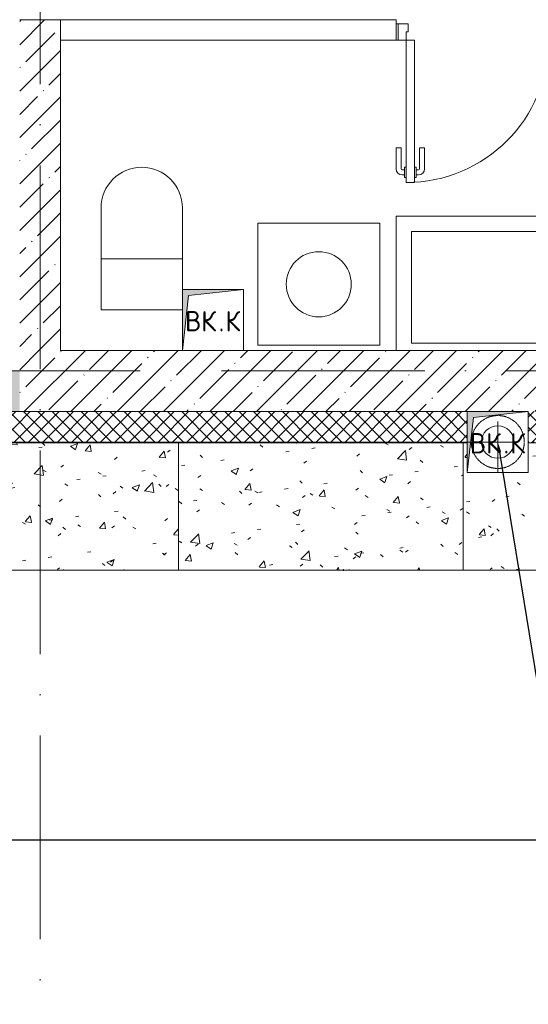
# Model space of a CAD drawing. Header units: millimetres. Extents: x -3267 to 40126, y 29201 to 102288.
# Tile 139 of 256: x 28426 to 30926, y 38081 to 42919. Entities that reach past the tile are written whole.
import ezdxf
from ezdxf import colors
from ezdxf.entities.mleader import LeaderData, LeaderLine
from ezdxf.math import Vec2, Vec3

# ---------------------------------------------------------------- set-up
doc = ezdxf.new("R2010")
doc.units = ezdxf.units.MM
for name, pattern in [('4_ Штрихпунктир_ 10 х 2 мм', [1400, 1000, -200, 0, -200]), ('ADSK_Осевая', [450, 250, -100, 0, -100]), ('ADSK_Штрих_ш2 п1_5', [350, 200, -150])]:
    doc.linetypes.add(name, pattern=pattern)
for name, color, linetype, lineweight in [('A-____-NOTE-TEXT', 5, 'Continuous', 5), ('A-DOOR-____-MCUT', 7, 'Continuous', 18), ('A-DOOR-____-OTLN', 7, 'Continuous', 9), ('A-DOOR-FRAM-MCUT', 7, 'Continuous', 18), ('A-WALL-____-MCUT', 7, 'Continuous', 9), ('A-WALL-____-PATT', 7, 'Continuous', 9), ('I-WALL-____-MCUT', 7, 'Continuous', 9), ('I-WALL-____-OTLN', 7, 'Continuous', 9), ('M-EQPM-____-OTLN', 7, 'Continuous', 9), ('P-PIPE-____-CNTR', 7, 'ADSK_Осевая', 18), ('P-SANR-FIXT-OTLN', 7, 'Continuous', 9), ('S-GRID-____-OTLN', 7, 'Continuous', 9), ('Греющ. кабель', 204, 'Continuous', 50), ('ДЕВИ', 7, 'Continuous', 0)]:
    doc.layers.add(name, color=color, linetype=linetype, lineweight=lineweight)
doc.layers.add('P-PIPE-____-OTLN', color=9, linetype='Continuous', lineweight=50, true_color=0x808080)
doc.styles.add('GOST Common', font='GOST_Common.ttf', dxfattribs={"height": 100})
doc.styles.add('ДЕВИ', font='CS_Gost2304.shx', dxfattribs={"width": 0.8})
pattern_1 = [(45, (0, 0), (-114.04925, 114.04925), []), (45, (114.05, 0), (-114.04925, 114.04925), [201.613, -40.323, 3.353, -36.97])]

# ---------------------------------------------------------------- blocks, each defined once
blk = doc.blocks.new('АР_Канал вертикальный прямоугольный - ВК_К-7995490-ВКК_02_К1_З_ЭОМ_кабель_')
at = {"layer": 'M-EQPM-____-OTLN', "lineweight": 5, "true_color": 0xe2e2e2}
blk.add_hatch(color=254, dxfattribs=at).paths.add_polyline_path([(-150, -150), (-120, 120), (150, 150), (-150, 150)])
at = {"layer": 'M-EQPM-____-OTLN', "color": 253, "lineweight": 13, "true_color": 0xaaaaaa}
for p, q in [((150, 150), (-150, 150)), ((-150, 150), (-150, -150)), ((150, 150), (-150, 150)), ((-150, 150), (-150, -150)), ((-120, 120), (150, 150)), ((-120, 120), (150, 150)), ((150, -150), (150, 150)), ((-150, -150), (-120, 120)), ((-150, -150), (-120, 120)), ((-150, -150), (150, -150))]:
    blk.add_line(p, q, dxfattribs=at)
at = {"layer": 'M-EQPM-____-OTLN', "color": 253, "lineweight": 5, "true_color": 0xaaaaaa}
for p, q in [((-150, -150), (-150, 150)), ((-150, 150), (150, 150)), ((150, 150), (150, -150)), ((150, -150), (-150, -150))]:
    blk.add_line(p, q, dxfattribs=at)
blk = doc.blocks.new('АР_Дверь однопольная - 800х2100h_700__Глухая_Су апарт_тип_эт-1417701-ВКК_02_К1_З_ЭОМ_кабель_')
at = {"layer": 'A-DOOR-____-MCUT', "color": 253, "lineweight": 13, "true_color": 0xaaaaaa}
for p, q in [((350, 750), (310, 750)), ((310, 750), (310, 50)), ((350, 50), (350, 750)), ((310, 50), (350, 50))]:
    blk.add_line(p, q, dxfattribs=at)
at = {"layer": 'A-DOOR-____-OTLN', "color": 253, "lineweight": 5, "true_color": 0xaaaaaa}
for p, q in [((260, 580), (260, 682.5)), ((285, 580), (285, 682.5)), ((302, 712.5), (290, 712.5)), ((302, 687.5), (290, 687.5)), ((302, 725), (302, 675)), ((310, 725), (302, 725)), ((350, 725), (358, 725)), ((358, 725), (358, 675)), ((358, 712.5), (370, 712.5)), ((358, 687.5), (370, 687.5)), ((375, 580), (375, 682.5)), ((400, 580), (400, 682.5)), ((302, 675), (310, 675)), ((358, 675), (350, 675)), ((285, 580), (260, 580)), ((375, 580), (400, 580))]:
    blk.add_line(p, q, dxfattribs=at)
for centre, radius, start, end in [((350, 50), 700, 90, 180), ((290, 682.5), 30, 90, 180), ((290, 682.5), 4.99, 90, 180), ((370, 682.5), 30, 0, 90), ((370, 682.5), 4.99, 0, 90)]:
    blk.add_arc(centre, radius, start, end, dxfattribs=at)
at = {"layer": 'A-DOOR-FRAM-MCUT', "color": 253, "lineweight": 13, "true_color": 0xaaaaaa}
for p, q in [((-390, 50), (-400, 50)), ((-350, 50), (-390, 50)), ((-390, 50), (-390, -30)), ((-350, 10), (-350, 50)), ((390, 50), (350, 50)), ((350, 50), (350, 10)), ((390, -30), (390, 50)), ((390, 50), (400, 50)), ((-340, 10), (-350, 10)), ((-340, -30), (-340, 10)), ((350, 10), (340, 10)), ((340, 10), (340, -30)), ((-390, -30), (-400, -30)), ((-390, -30), (-340, -30)), ((340, -30), (390, -30)), ((390, -30), (400, -30))]:
    blk.add_line(p, q, dxfattribs=at)
blk = doc.blocks.new('A-PLU-toilet-2-2D - L600xW600xH900-894724-ВКК_02_К1_З_ЭОМ_кабель_')
at = {"layer": 'P-SANR-FIXT-OTLN', "color": 253, "lineweight": 5, "true_color": 0xaaaaaa}
for p, q in [((250, 0), (-250, 0)), ((-250, 0), (-250, -400)), ((-250, 0), (-250, -400)), ((250, 0), (-250, 0)), ((0, 0), (0, -400)), ((-150, -400), (250, -400)), ((-150, -400), (250, -400))]:
    blk.add_line(p, q, dxfattribs=at)
blk.add_arc((250, -200), 200, 270, 90, dxfattribs=at)
blk.add_arc((250, -200), 200, 270, 90, dxfattribs=at)
blk = doc.blocks.new('A-PLU-Bath-2-2D - 700x1800-V43-ВКК_02_К1_З_ЭОМ_кабель_')
at = {"layer": 'P-SANR-FIXT-OTLN', "color": 253, "lineweight": 5, "true_color": 0xaaaaaa}
for p, q in [((900, -350), (900, 310)), ((900, 310), (900, -350)), ((-825, 25), (-825, 275)), ((-825, 275), (825, 275)), ((825, 275), (825, -275)), ((-870, 75), (-855, 75)), ((-870, 25), (-870, 75)), ((-855, 75), (-855, 25)), ((-900, 25), (-700, 25)), ((-700, 25), (-700, -25)), ((-700, -25), (-900, -25)), ((-870, -25), (-870, -75)), ((-855, -75), (-855, -25)), ((-825, -275), (-825, -25)), ((-870, -75), (-855, -75)), ((825, -275), (-825, -275)), ((-900, -350), (900, -350)), ((900, -350), (-900, -350))]:
    blk.add_line(p, q, dxfattribs=at)
blk = doc.blocks.new('A-FUR-Washing-2D - 600x600-891670-ВКК_02_К1_З_ЭОМ_кабель_')
at = {"layer": 'P-SANR-FIXT-OTLN', "color": 253, "lineweight": 5, "true_color": 0xaaaaaa}
for p, q in [((300, 0), (-300, 0)), ((-300, 0), (-300, -600)), ((-300, 0), (-300, -600)), ((300, 0), (-300, 0)), ((300, -600), (300, 0)), ((300, -600), (300, 0)), ((-300, -600), (300, -600)), ((-300, -600), (300, -600))]:
    blk.add_line(p, q, dxfattribs=at)
blk.add_circle((0, -300), 160, dxfattribs=at)
blk = doc.blocks.new('Наметкина 10_РД_АР_К1_отсоединено_rvt-1-ВКК_02_К1_З_ЭОМ_кабель_')
at = {"layer": 'A-WALL-____-PATT', "lineweight": 5, "true_color": 0xaaaaaa}
h = blk.add_hatch(dxfattribs=at)
h.set_pattern_fill('FP_2', color=253, style=0, pattern_type=2)
h.set_pattern_definition(pattern_1)
h.paths.add_polyline_path([(26714.8, 43195.3), (26900, 43195.3), (26900, 43200), (26700, 43200), (26700, 43195.3)])
h.paths.add_polyline_path([(26900, 44350), (26900, 44355.3), (26700, 44355.3), (26700, 44350), (26714.8, 44350)])
h = blk.add_hatch(dxfattribs=at)
h.set_pattern_fill('FP_2', color=253, style=0, pattern_type=2)
h.set_pattern_definition(pattern_1)
h.paths.add_polyline_path([(26900, 41575), (26900, 43195.3), (26700, 43195.3), (26700, 41575), (26714.8, 41575)])
h = blk.add_hatch(dxfattribs=at)
h.set_pattern_fill('FP_2', color=253, style=0, pattern_type=2)
h.set_pattern_definition(pattern_1)
h.paths.add_polyline_path([(34529.3, 41275), (35100, 41275), (35100, 41575), (26700, 41575), (26700, 41275), (33928.2, 41275)])
h = blk.add_hatch(dxfattribs=at)
h.set_pattern_fill('FP_1', color=253, style=0, pattern_type=2)
h.set_pattern_definition([(135, (150.28, 188.64), (-282.8427, 3e-14), [5, -395]), (135, (174.9, 237.36), (-282.8427, 3e-14), [5, -395]), (135, (211.96, 236.53), (-282.8427, 3e-14), [5, -395]), (135, (114.96, 223.96), (-282.8427, 3e-14), [5, -395]), (135, (77.54, 223.96), (-282.8427, 3e-14), [5, -395]), (135, (57.44, 184.52), (-282.8427, 3e-14), [5, -395]), (135, (66.21, 142.9), (-282.8427, 3e-14), [5, -395]), (135, (107.33, 161), (-282.8427, 3e-14), [5, -395]), (135, (99.08, 130.94), (-282.8427, 3e-14), [5, -395]), (135, (22.6, 136.46), (-282.8427, 3e-14), [5, -395]), (135, (21.16, 168.08), (-282.8427, 3e-14), [5, -395]), (135, (46.13, 96.12), (-282.8427, 3e-14), [5, -395]), (135, (3.54, 74.6), (-282.8427, 3e-14), [5, -395]), (135, (40.3, 47.56), (-282.8427, 3e-14), [5, -395]), (135, (39.77, 18.47), (-282.8427, 3e-14), [5, -395]), (135, (76.94, 37.28), (-282.8427, 3e-14), [5, -395]), (135, (114.18, 62.4), (-282.8427, 3e-14), [5, -395]), (135, (139.87, 90.2), (-282.8427, 3e-14), [5, -395]), (135, (141.44, 15.82), (-282.8427, 3e-14), [5, -395]), (135, (188.69, 26.73), (-282.8427, 3e-14), [5, -395]), (135, (176.14, 51.36), (-282.8427, 3e-14), [5, -395]), (135, (177.03, 0), (-282.8427, 3e-14), [5, -395]), (135, (276.61, 8.22), (-282.8427, 3e-14), [5, -395]), (135, (271.19, 31.72), (-282.8427, 3e-14), [5, -395]), (135, (268.29, 119.65), (-282.8427, 3e-14), [5, -395]), (135, (237.92, 101.95), (-282.8427, 3e-14), [5, -395]), (135, (237.92, 158.27), (-282.8427, 3e-14), [5, -395]), (135, (260.4, 204.35), (-282.8427, 3e-14), [5, -395]), (135, (275.54, 235.4), (-282.8427, 3e-14), [5, -395]), (135, (117.62, 268.96), (-282.8427, 3e-14), [5, -395]), (135, (203.62, 273.83), (-282.8427, 3e-14), [5, -395]), (135, (47.24, 279.3), (-282.8427, 3e-14), [5, -395]), (135, (23.2, 266.16), (-282.8427, 3e-14), [5, -395]), (135, (42.78, 232.52), (-282.8427, 3e-14), [5, -395]), (135, (177.76, 90.57), (-282.8427, 3e-14), [5, -395]), (135, (181.12, 121.8), (-282.8427, 3e-14), [5, -395]), (135, (206.73, 172.06), (-282.8427, 3e-14), [5, -395]), (135, (143.14, 136.62), (-282.8427, 3e-14), [5, -395]), (135, (211.51, 131.86), (-282.8427, 3e-14), [5, -395]), (135, (81.47, 95.1), (-282.8427, 3e-14), [5, -395]), (135, (235.13, 60.46), (-282.8427, 3e-14), [5, -395]), (135, (242.24, 4.89), (-282.8427, 3e-14), [5, -395]), (45, (0, 106.07), (-282.8427, 0), []), (45, (106.07, 0), (-282.8427, 0), []), (45, (176.78, 0), (-282.8427, 0), []), (45, (0, 176.78), (-282.8427, 0), [])])
h.paths.add_polyline_path([(26230, 41275), (26700, 41275), (26700, 41475), (26230, 41475), (26230, 41383)])
h.paths.add_polyline_path([(23709.3, 41275), (24590, 41275), (24590, 41475), (21325, 41475), (21325, 41275), (23108.2, 41275)])
at = {"layer": 'A-WALL-____-MCUT', "color": 253, "lineweight": 5, "true_color": 0xaaaaaa}
for p, q in [((26900, 43200), (26700, 43200)), ((26900, 43195.3), (26900, 43200)), ((26900, 41575), (26900, 43195.3))]:
    blk.add_line(p, q, dxfattribs=at)
at = {"layer": 'I-WALL-____-MCUT', "color": 253, "lineweight": 5, "true_color": 0xaaaaaa}
for p, q in [((27500, 41575), (26900, 41575)), ((35100, 41575), (27800, 41575)), ((26700, 41275), (28900, 41275))]:
    blk.add_line(p, q, dxfattribs=at)
at = {"layer": 'I-WALL-____-OTLN', "color": 253, "lineweight": 5, "true_color": 0xaaaaaa}
for p, q in [((26900, 43200), (28550, 43200)), ((28550, 43100), (28550, 43200)), ((28550, 43100), (26900, 43100))]:
    blk.add_line(p, q, dxfattribs=at)
at = {"layer": 'A-DOOR-____-OTLN', "color": 253, "lineweight": 5, "true_color": 0xaaaaaa, "rotation": 180}
blk.add_blockref('АР_Дверь однопольная - 800х2100h_700__Глухая_Су апарт_тип_эт-1417701-ВКК_02_К1_З_ЭОМ_кабель_', (28950, 43150), dxfattribs=at)
at = {"layer": 'M-EQPM-____-OTLN', "color": 253, "lineweight": 5, "true_color": 0xaaaaaa}
for p in [(27650, 41725), (29050, 41125)]:
    blk.add_blockref('АР_Канал вертикальный прямоугольный - ВК_К-7995490-ВКК_02_К1_З_ЭОМ_кабель_', p, dxfattribs=at)
at = {"layer": 'P-SANR-FIXT-OTLN', "color": 253, "lineweight": 5, "true_color": 0xaaaaaa}
for name, p, rotation in [('A-PLU-toilet-2-2D - L600xW600xH900-894724-ВКК_02_К1_З_ЭОМ_кабель_', (27100, 42025), 89.99999999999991), ('A-PLU-Bath-2-2D - 700x1800-V43-ВКК_02_К1_З_ЭОМ_кабель_', (29450, 41885), 180)]:
    blk.add_blockref(name, p, dxfattribs=dict(at, rotation=rotation))
blk.add_blockref('A-FUR-Washing-2D - 600x600-891670-ВКК_02_К1_З_ЭОМ_кабель_', (28170, 42200), dxfattribs=at)
at = {"layer": 'A-____-NOTE-TEXT', "color": 253, "lineweight": 5, "true_color": 0xaaaaaa, "char_height": 100, "attachment_point": 1, "style": 'GOST Common'}
for s, insert, width in [('ВК', (27512.4, 41768.6), 200.422), ('\\fGOST Common|b0|i0|c204|p34|;К', (27710.8, 41768.6), 96.202), ('\\fGOST Common|b0|i0|c204|p34|;.', (27677.8, 41768.6), 40.084), ('ВК', (28912.4, 41168.6), 200.422), ('\\fGOST Common|b0|i0|c204|p34|;К', (29110.8, 41168.6), 96.202), ('\\fGOST Common|b0|i0|c204|p34|;.', (29077.8, 41168.6), 40.084)]:
    blk.add_mtext(s, dxfattribs=dict(at, insert=insert, width=width))
blk = doc.blocks.new('FP_211-ВКК_02_К1_З_ЭОМ_кабель_')
at = {"layer": 'M-EQPM-____-OTLN', "color": 253, "true_color": 0xaaaaaa}
for p, q in [((1400, 630.1), (0, 630.1)), ((137.2, 631.3), (137.3, 631.2)), ((137.3, 631.2), (137.3, 631.1)), ((137.3, 631.1), (137.4, 631)), ((137.4, 631), (137.5, 630.8)), ((137.5, 630.8), (137.5, 630.6)), ((137.5, 630.6), (137.6, 630.3)), ((137.6, 630.3), (137.7, 630)), ((137.7, 630), (137.7, 629.7)), ((137.7, 629.7), (137.8, 629.3)), ((137.8, 629.3), (137.9, 628.9)), ((160.7, 629), (160.6, 628.9)), ((160.8, 629.1), (160.7, 629)), ((160.9, 629.3), (160.8, 629.1)), ((161, 629.4), (160.9, 629.3)), ((161.1, 629.5), (161, 629.4)), ((161.2, 629.6), (161.1, 629.5)), ((161.3, 629.7), (161.2, 629.6)), ((161.4, 629.8), (161.3, 629.7)), ((161.5, 629.9), (161.4, 629.8)), ((161.6, 630.1), (161.5, 630)), ((161.5, 630), (161.5, 629.9)), ((161.7, 630.1), (161.6, 630.1)), ((161.8, 630.2), (161.7, 630.1)), ((161.9, 630.3), (161.8, 630.2)), ((162, 630.4), (161.9, 630.3)), ((162.1, 630.5), (162, 630.4)), ((162.2, 630.5), (162.1, 630.5)), ((162.3, 630.6), (162.2, 630.5)), ((162.4, 630.7), (162.3, 630.6)), ((162.5, 630.8), (162.4, 630.7)), ((162.4, 630.7), (162.4, 630.7)), ((162.6, 630.9), (162.5, 630.8)), ((162.7, 630.9), (162.6, 630.9)), ((162.8, 631), (162.7, 630.9)), ((162.9, 631), (162.8, 631)), ((163, 631), (162.9, 631)), ((163.1, 631.1), (163, 631)), ((163.2, 631.1), (163.1, 631.1)), ((163.3, 631.2), (163.2, 631.1)), ((163.4, 631.2), (163.3, 631.2)), ((163.3, 631.2), (163.3, 631.2)), ((163.5, 631.2), (163.4, 631.2)), ((163.6, 631.2), (163.5, 631.2)), ((163.7, 631.3), (163.6, 631.2)), ((163.8, 631.3), (163.7, 631.3)), ((163.9, 631.3), (163.8, 631.3)), ((164, 631.3), (163.9, 631.3)), ((137.9, 628.9), (138, 628.5)), ((138, 628.5), (138, 628)), ((138, 628), (138.1, 627.5)), ((138.1, 627.5), (138.2, 627.1)), ((138.2, 627.1), (138.2, 626.6)), ((159.1, 626.7), (159, 626.6)), ((159.2, 626.9), (159.1, 626.7)), ((159.3, 627), (159.2, 626.9)), ((159.4, 627.1), (159.3, 627)), ((159.5, 627.3), (159.4, 627.1)), ((159.6, 627.4), (159.5, 627.3)), ((159.7, 627.5), (159.6, 627.4)), ((159.8, 627.8), (159.7, 627.7)), ((159.7, 627.7), (159.7, 627.5)), ((159.9, 627.9), (159.8, 627.8)), ((160, 628.1), (159.9, 627.9)), ((160.1, 628.2), (160, 628.1)), ((160.2, 628.3), (160.1, 628.2)), ((160.3, 628.4), (160.2, 628.3)), ((160.4, 628.6), (160.3, 628.4)), ((160.5, 628.7), (160.4, 628.6)), ((160.6, 628.8), (160.5, 628.7)), ((160.6, 628.9), (160.6, 628.8))]:
    blk.add_line(p, q, dxfattribs=at)
blk = doc.blocks.new('FP_212-ВКК_02_К1_З_ЭОМ_кабель_')
at = {"layer": 'M-EQPM-____-OTLN', "color": 253, "true_color": 0xaaaaaa}
for p, q in [((138.5, 4.2), (138.5, 3.7)), ((138.5, 3.7), (138.6, 3.2)), ((138.6, 3.2), (138.7, 2.7)), ((138.7, 2.7), (138.8, 2.2)), ((138.8, 2.2), (138.8, 1.8)), ((138.8, 1.8), (138.9, 1.3)), ((138.9, 1.3), (139, 0.9)), ((139, 0.9), (139.1, 0.5)), ((139.1, 0.5), (139.1, 0.2)), ((139.1, 0.2), (139.2, -0.1)), ((154.9, 0.1), (154.8, 0)), ((155, 0.2), (154.9, 0.1)), ((155.1, 0.3), (155, 0.2)), ((155.2, 0.4), (155.1, 0.3)), ((155.3, 0.5), (155.2, 0.4)), ((155.4, 0.7), (155.3, 0.5)), ((155.5, 0.8), (155.4, 0.7)), ((155.6, 0.9), (155.5, 0.8)), ((155.7, 1), (155.6, 0.9)), ((155.8, 1.1), (155.7, 1)), ((155.9, 1.2), (155.8, 1.1)), ((156, 1.4), (155.9, 1.2)), ((156.1, 1.5), (156, 1.4)), ((156.2, 1.6), (156.1, 1.5)), ((156.3, 1.8), (156.2, 1.6)), ((156.4, 1.9), (156.3, 1.8)), ((156.5, 2), (156.4, 1.9)), ((156.6, 2.2), (156.5, 2)), ((156.7, 2.3), (156.6, 2.2)), ((156.8, 2.4), (156.7, 2.3)), ((156.9, 2.6), (156.8, 2.4)), ((157, 2.7), (156.9, 2.6)), ((157.1, 2.9), (157, 2.7)), ((157.2, 3), (157.1, 2.9)), ((157.3, 3.2), (157.2, 3)), ((157.4, 3.3), (157.3, 3.2)), ((157.5, 3.5), (157.4, 3.3)), ((157.6, 3.6), (157.5, 3.5)), ((157.7, 3.8), (157.6, 3.6)), ((157.8, 3.9), (157.7, 3.8)), ((157.9, 4.1), (157.8, 3.9)), ((158, 4.2), (157.9, 4.1)), ((1050.6, 0.8), (1050, 0.8)), ((1051.1, 0.9), (1050.6, 0.8)), ((1051.7, 1), (1051.1, 0.9)), ((1052.3, 1.1), (1051.7, 1)), ((1052.9, 1.1), (1052.3, 1.1)), ((1053.4, 1.2), (1052.9, 1.1)), ((1054, 1.3), (1053.4, 1.2)), ((1054.6, 1.4), (1054, 1.3)), ((1055.2, 1.5), (1054.6, 1.4)), ((1055.7, 1.5), (1055.2, 1.5)), ((1056.3, 1.6), (1055.7, 1.5)), ((1056.9, 1.7), (1056.3, 1.6)), ((1057.5, 1.8), (1056.9, 1.7)), ((1058, 1.9), (1057.5, 1.8)), ((1058.6, 2), (1058, 1.9)), ((1059.2, 2), (1058.6, 2)), ((1059.7, 2.1), (1059.2, 2)), ((1060.3, 2.2), (1059.7, 2.1)), ((1060.9, 2.3), (1060.3, 2.2)), ((1061.5, 2.4), (1060.9, 2.3)), ((1062, 2.5), (1061.5, 2.4)), ((1062.6, 2.6), (1062, 2.5)), ((1063.2, 2.7), (1062.6, 2.6)), ((1063.8, 2.8), (1063.2, 2.7)), ((1064.3, 2.8), (1063.8, 2.8)), ((1064.9, 2.9), (1064.3, 2.8)), ((1065.5, 3), (1064.9, 2.9)), ((1066.1, 3.1), (1065.5, 3)), ((1066.6, 3.2), (1066.1, 3.1))]:
    blk.add_line(p, q, dxfattribs=at)
blk = doc.blocks.new('ПР_Крышка пояса - Тип 1-V210-ВКК_02_К1_З_ЭОМ_кабель_')
at = {"layer": 'M-EQPM-____-OTLN', "true_color": 0xaaaaaa}
h = blk.add_hatch(dxfattribs=at)
h.set_pattern_fill('FP_100', color=253, style=0, pattern_type=2)
h.set_pattern_definition([(229.884, (30280, 40786.9), (-364.3687, 31.7445), [38.008, -418.089]), (175.02, (30280, 40786.9), (70.482, -380.541), [30.479, -335.27]), (280.494, (30249.64, 40789.54), (-293.8805, -348.7952), [32.251, -354.762]), (226.066, (30280, 40685.7), (-542.1585, 83.7385), [57.028, -627.304]), (276.663, (30234.8, 40692.7), (-474.8067, -492.817), [48.373, -532.101]), (171.22, (30280, 40685.7), (-474.808, -492.816), [45.716, -502.871]), (200.921, (30229.2, 40711), (-303.228, 203.6887), [38.08, -418.879]), (146.109, (30229.2, 40711), (-123.607, -366.8593), [30.441, -334.849]), (251.38, (30203.93, 40727.98), (-426.8337, -163.171), [32.26, -354.863]), (217.386, (30280, 40786.9), (-6.17705, -168.41407), [16.738, -313.973, 16.738, -659.14]), (217.386, (30280, 40786.9), (-6.17705, -168.41407), [-347.45, -323.103, 16.738, -319.299]), (187.469, (30280, 40786.9), (-133.6414, -199.535), [16.763, -177.28, 16.763, -435.072]), (187.469, (30280, 40786.9), (-133.6414, -199.535), [-210.805, -306.811, 16.763, -111.498]), (147.607, (30393.28, 40786.9), (-271.1815, 11.41097), [16.744, -110.105, 16.744, -904.182]), (147.607, (30393.28, 40786.9), (-271.1815, 11.41097), [-143.593, -379.026, 16.744, -508.412]), (137.618, (30444.08, 40786.9), (-296.2585, -50.6452), [16.733, -148.058, 16.733, -618.597]), (137.618, (30444.08, 40786.9), (-296.2585, -50.6452), [-181.523, -245.918, 16.733, -355.947])])
h.paths.add_polyline_path([(0, 626.5), (0, 4.3), (1080, 4.3), (1080, 150), (1380, 150), (1380, 4.3), (1400, 4.3), (1400, 626.5), (559.6, 626.5)])
at = {"layer": 'M-EQPM-____-OTLN', "color": 253, "true_color": 0xaaaaaa}
for p, q in [((0, 626.5), (0, 630.1)), ((1400, 630.1), (1400, 626.5)), ((0, 4.3), (0, 626.5)), ((1400, 626.5), (1400, 4.3)), ((0, 0), (0, 4.3)), ((0, 4.3), (1080, 4.3)), ((1380, 4.3), (1400, 4.3)), ((1400, 4.3), (1400, 0))]:
    blk.add_line(p, q, dxfattribs=at)
for name in ['FP_211-ВКК_02_К1_З_ЭОМ_кабель_', 'FP_212-ВКК_02_К1_З_ЭОМ_кабель_']:
    blk.add_blockref(name, (0, 0), dxfattribs=at)
blk = doc.blocks.new('FP_214-ВКК_02_К1_З_ЭОМ_кабель_')
at = {"layer": 'M-EQPM-____-OTLN', "color": 253, "true_color": 0xaaaaaa}
for p, q in [((1400, 630.1), (0, 630.1)), ((561.4, 629.1), (561.3, 628.9)), ((561.5, 629.4), (561.4, 629.1)), ((561.6, 629.6), (561.5, 629.4)), ((561.7, 630), (561.6, 629.8)), ((561.6, 629.8), (561.6, 629.6)), ((561.8, 630.1), (561.7, 630)), ((561.9, 630.5), (561.8, 630.3)), ((561.8, 630.3), (561.8, 630.1)), ((562, 630.6), (561.9, 630.5)), ((562.1, 630.7), (562, 630.6)), ((562.2, 631), (562.1, 630.9)), ((562.1, 630.9), (562.1, 630.7)), ((562.3, 631), (562.2, 631)), ((562.4, 631.1), (562.3, 631)), ((562.5, 631.2), (562.4, 631.2)), ((562.4, 631.2), (562.4, 631.1)), ((562.6, 631.3), (562.5, 631.2)), ((562.6, 631.3), (562.6, 631.3)), ((587.2, 631.3), (587, 631.3)), ((587.3, 631.3), (587.2, 631.3)), ((587.4, 631.3), (587.3, 631.3)), ((587.5, 631.3), (587.4, 631.3)), ((587.6, 631.2), (587.5, 631.3)), ((587.8, 631.2), (587.6, 631.2)), ((587.9, 631.2), (587.8, 631.2)), ((588, 631.2), (587.9, 631.2)), ((588.1, 631.2), (588, 631.2)), ((588.3, 631.2), (588.1, 631.2)), ((588.4, 631.1), (588.3, 631.2)), ((588.5, 631.1), (588.4, 631.1)), ((588.6, 631.1), (588.5, 631.1)), ((588.7, 631), (588.6, 631.1)), ((588.9, 631), (588.7, 631)), ((589, 631), (588.9, 631)), ((589.1, 630.9), (589, 631)), ((589.2, 630.9), (589.1, 630.9)), ((589.4, 630.9), (589.2, 630.9)), ((589.5, 630.8), (589.4, 630.9)), ((589.6, 630.8), (589.5, 630.8)), ((589.7, 630.7), (589.6, 630.8)), ((589.9, 630.7), (589.7, 630.7)), ((590, 630.6), (589.9, 630.7)), ((590.1, 630.6), (590, 630.6)), ((590.2, 630.5), (590.1, 630.6)), ((590.3, 630.5), (590.2, 630.5)), ((590.5, 630.4), (590.3, 630.5)), ((590.6, 630.3), (590.5, 630.4)), ((590.7, 630.3), (590.6, 630.3)), ((590.8, 630.2), (590.7, 630.3)), ((591, 630.1), (590.8, 630.2)), ((591.1, 630.1), (591, 630.1)), ((591.2, 630), (591.1, 630.1)), ((591.3, 629.9), (591.2, 630)), ((591.5, 629.9), (591.3, 629.9)), ((591.6, 629.8), (591.5, 629.9)), ((591.7, 629.7), (591.6, 629.8)), ((591.8, 629.6), (591.7, 629.7)), ((591.9, 629), (591.7, 628.9)), ((591.9, 629.6), (591.8, 629.6)), ((592.1, 629.5), (591.9, 629.6)), ((592.1, 629.1), (591.9, 629)), ((592.2, 629.4), (592.1, 629.5)), ((592.2, 629.1), (592.1, 629.1)), ((592.3, 629.3), (592.2, 629.4)), ((592.4, 629.2), (592.2, 629.1)), ((592.4, 629.2), (592.3, 629.3)), ((560.8, 626.9), (560.7, 626.6)), ((560.9, 627.4), (560.8, 627.1)), ((560.8, 627.1), (560.8, 626.9)), ((561, 627.7), (560.9, 627.4)), ((561.1, 627.9), (561, 627.7)), ((561.2, 628.4), (561.1, 628.2)), ((561.1, 628.2), (561.1, 627.9)), ((561.3, 628.7), (561.2, 628.4)), ((561.3, 628.9), (561.3, 628.7)), ((586.8, 626.7), (586.6, 626.6)), ((587, 626.8), (586.8, 626.7)), ((587.2, 626.9), (587, 626.8)), ((587.4, 627), (587.2, 626.9)), ((587.6, 627.1), (587.4, 627)), ((587.8, 627.1), (587.6, 627.1)), ((588, 627.2), (587.8, 627.1)), ((588.2, 627.3), (588, 627.2)), ((588.4, 627.4), (588.2, 627.3)), ((588.6, 627.5), (588.4, 627.4)), ((588.8, 627.6), (588.6, 627.5)), ((589, 627.7), (588.8, 627.6)), ((589.2, 627.8), (589, 627.7)), ((589.4, 627.9), (589.2, 627.8)), ((589.5, 628), (589.4, 627.9)), ((589.7, 628.1), (589.5, 628)), ((589.9, 628.2), (589.7, 628.1)), ((590.1, 628.2), (589.9, 628.2)), ((590.3, 628.3), (590.1, 628.2)), ((590.5, 628.4), (590.3, 628.3)), ((590.7, 628.5), (590.5, 628.4)), ((590.9, 628.6), (590.7, 628.5)), ((591.1, 628.7), (590.9, 628.6)), ((591.3, 628.7), (591.1, 628.7)), ((591.5, 628.8), (591.3, 628.7)), ((591.7, 628.9), (591.5, 628.8))]:
    blk.add_line(p, q, dxfattribs=at)
blk = doc.blocks.new('FP_215-ВКК_02_К1_З_ЭОМ_кабель_')
at = {"layer": 'M-EQPM-____-OTLN', "color": 253, "true_color": 0xaaaaaa}
for p, q in [((375.7, 0.1), (375.6, 0)), ((375.8, 0.2), (375.7, 0.1)), ((376, 0.2), (375.8, 0.2)), ((559.1, 0.2), (559, 0)), ((559.2, 0.4), (559.1, 0.2)), ((559.3, 0.7), (559.2, 0.4)), ((559.4, 1.1), (559.3, 0.9)), ((559.3, 0.9), (559.3, 0.7)), ((559.5, 1.4), (559.4, 1.1)), ((559.6, 1.6), (559.5, 1.4)), ((559.7, 1.9), (559.6, 1.6)), ((559.8, 2.4), (559.7, 2.2)), ((559.7, 2.2), (559.7, 1.9)), ((559.9, 2.7), (559.8, 2.4)), ((560, 3), (559.9, 2.7)), ((560.1, 3.3), (560, 3)), ((560.2, 3.9), (560.1, 3.6)), ((560.1, 3.6), (560.1, 3.3)), ((560.3, 4.2), (560.2, 3.9)), ((573.8, 0.1), (573.5, 0)), ((574, 0.2), (573.8, 0.1)), ((574.2, 0.2), (574, 0.2)), ((574.4, 0.3), (574.2, 0.2)), ((574.6, 0.4), (574.4, 0.3)), ((574.8, 0.4), (574.6, 0.4)), ((575, 0.5), (574.8, 0.4)), ((575.2, 0.6), (575, 0.5)), ((575.5, 0.7), (575.2, 0.6)), ((575.7, 0.7), (575.5, 0.7)), ((575.9, 0.8), (575.7, 0.7)), ((576.1, 0.9), (575.9, 0.8)), ((576.3, 1), (576.1, 0.9)), ((576.5, 1.1), (576.3, 1)), ((576.7, 1.1), (576.5, 1.1)), ((577, 1.2), (576.7, 1.1)), ((577.2, 1.3), (577, 1.2)), ((577.4, 1.4), (577.2, 1.3)), ((577.6, 1.5), (577.4, 1.4)), ((577.8, 1.6), (577.6, 1.5)), ((578, 1.7), (577.8, 1.6)), ((578.2, 1.7), (578, 1.7)), ((578.4, 1.8), (578.2, 1.7)), ((578.7, 1.9), (578.4, 1.8)), ((578.9, 2), (578.7, 1.9)), ((579.1, 2.1), (578.9, 2)), ((579.3, 2.2), (579.1, 2.1)), ((579.5, 2.3), (579.3, 2.2)), ((579.7, 2.4), (579.5, 2.3)), ((579.9, 2.5), (579.7, 2.4)), ((580.1, 2.6), (579.9, 2.5)), ((580.4, 2.7), (580.1, 2.6)), ((580.6, 2.8), (580.4, 2.7)), ((580.8, 2.9), (580.6, 2.8)), ((581, 3), (580.8, 2.9)), ((581.2, 3.1), (581, 3)), ((581.4, 3.2), (581.2, 3.1)), ((581.6, 3.3), (581.4, 3.2)), ((581.9, 3.4), (581.6, 3.3)), ((582.1, 3.5), (581.9, 3.4)), ((582.3, 3.6), (582.1, 3.5)), ((582.5, 3.7), (582.3, 3.6)), ((582.7, 3.8), (582.5, 3.7)), ((582.9, 3.9), (582.7, 3.8)), ((583.1, 4), (582.9, 3.9)), ((583.3, 4.1), (583.1, 4)), ((583.6, 4.2), (583.3, 4.1))]:
    blk.add_line(p, q, dxfattribs=at)
blk = doc.blocks.new('ПР_Крышка пояса - Тип 1-V213-ВКК_02_К1_З_ЭОМ_кабель_')
at = {"layer": 'M-EQPM-____-OTLN', "true_color": 0xaaaaaa}
h = blk.add_hatch(dxfattribs=at)
h.set_pattern_fill('FP_101', color=253, style=0, pattern_type=2)
h.set_pattern_definition([(229.884, (28880, 40786.9), (-364.3687, 31.7445), [38.008, -418.089]), (175.02, (28880, 40786.9), (70.482, -380.541), [30.479, -335.27]), (280.494, (28849.64, 40789.54), (-293.8805, -348.7952), [32.251, -354.762]), (226.066, (28880, 40685.7), (-542.1585, 83.7385), [57.028, -627.304]), (276.663, (28834.8, 40692.7), (-474.8067, -492.817), [48.373, -532.101]), (171.22, (28880, 40685.7), (-474.808, -492.816), [45.716, -502.871]), (200.921, (28829.2, 40711), (-303.228, 203.6887), [38.08, -418.879]), (146.109, (28829.2, 40711), (-123.607, -366.8593), [30.441, -334.849]), (251.38, (28803.93, 40727.98), (-426.8337, -163.171), [32.26, -354.863]), (217.386, (28880, 40786.9), (-6.17705, -168.41407), [16.738, -313.973, 16.738, -659.14]), (217.386, (28880, 40786.9), (-6.17705, -168.41407), [-347.45, -323.103, 16.738, -319.299]), (187.469, (28880, 40786.9), (-133.6414, -199.535), [16.763, -177.28, 16.763, -435.072]), (187.469, (28880, 40786.9), (-133.6414, -199.535), [-210.805, -306.811, 16.763, -111.498]), (147.607, (28993.28, 40786.9), (-271.1815, 11.41097), [16.744, -110.105, 16.744, -904.182]), (147.607, (28993.28, 40786.9), (-271.1815, 11.41097), [-143.593, -379.026, 16.744, -508.412]), (137.618, (29044.08, 40786.9), (-296.2585, -50.6452), [16.733, -148.058, 16.733, -618.597]), (137.618, (29044.08, 40786.9), (-296.2585, -50.6452), [-181.523, -245.918, 16.733, -355.947])])
h.paths.add_polyline_path([(0, 626.5), (0, 4.3), (1400, 4.3), (1400, 626.5), (361.8, 626.5)])
at = {"layer": 'M-EQPM-____-OTLN', "color": 253, "true_color": 0xaaaaaa}
for p, q in [((0, 626.5), (0, 630.1)), ((1400, 630.1), (1400, 626.5)), ((0, 4.3), (0, 626.5)), ((1400, 626.5), (1400, 4.3)), ((0, 0), (0, 4.3)), ((0, 4.3), (1400, 4.3)), ((1400, 4.3), (1400, 0))]:
    blk.add_line(p, q, dxfattribs=at)
for name in ['FP_214-ВКК_02_К1_З_ЭОМ_кабель_', 'FP_215-ВКК_02_К1_З_ЭОМ_кабель_']:
    blk.add_blockref(name, (0, 0), dxfattribs=at)
blk = doc.blocks.new('FP_217-ВКК_02_К1_З_ЭОМ_кабель_')
at = {"layer": 'M-EQPM-____-OTLN', "color": 253, "true_color": 0xaaaaaa}
for p, q in [((1400, 630.1), (0, 630.1)), ((270, 629), (269.9, 628.9)), ((270.2, 629.1), (270, 629)), ((270.3, 629.2), (270.2, 629.1)), ((270.4, 629.2), (270.3, 629.2)), ((270.5, 629.3), (270.4, 629.2)), ((270.6, 629.4), (270.5, 629.3)), ((270.7, 629.5), (270.6, 629.4)), ((270.8, 629.6), (270.7, 629.5)), ((270.9, 629.7), (270.8, 629.6)), ((271.1, 629.7), (270.9, 629.7)), ((271.2, 629.8), (271.1, 629.7)), ((271.3, 629.9), (271.2, 629.8)), ((271.4, 630), (271.3, 629.9)), ((271.5, 630), (271.4, 630)), ((561.1, 630.7), (561, 630.7)), ((561.2, 630.6), (561.1, 630.7)), ((561.3, 630.6), (561.2, 630.6)), ((561.4, 630.5), (561.3, 630.6)), ((561.5, 630.4), (561.4, 630.5)), ((561.6, 630.4), (561.5, 630.4)), ((561.7, 630.3), (561.6, 630.4)), ((561.8, 630.2), (561.7, 630.3)), ((561.9, 630.1), (561.8, 630.2)), ((562, 630.1), (561.9, 630.1)), ((562.1, 630), (562, 630.1)), ((562.2, 629.9), (562.1, 630)), ((562.3, 629.8), (562.2, 629.9)), ((562.4, 629.7), (562.3, 629.8)), ((562.5, 629.6), (562.4, 629.7)), ((562.6, 629.5), (562.5, 629.6)), ((562.7, 629.5), (562.6, 629.5)), ((562.8, 629.4), (562.7, 629.5)), ((562.9, 629.3), (562.8, 629.4)), ((563, 629.2), (562.9, 629.3)), ((563.1, 629.1), (563, 629.2)), ((563.2, 629), (563.1, 629.1)), ((563.3, 628.9), (563.2, 629)), ((267.6, 626.7), (267.5, 626.6)), ((267.7, 626.8), (267.6, 626.7)), ((267.8, 626.9), (267.7, 626.8)), ((267.9, 627), (267.8, 626.9)), ((268, 627.1), (267.9, 627)), ((268.1, 627.2), (268, 627.1)), ((268.2, 627.3), (268.1, 627.2)), ((268.4, 627.5), (268.2, 627.3)), ((268.5, 627.6), (268.4, 627.5)), ((268.6, 627.7), (268.5, 627.6)), ((268.7, 627.8), (268.6, 627.7)), ((268.8, 627.9), (268.7, 627.8)), ((268.9, 628), (268.8, 627.9)), ((269, 628.1), (268.9, 628)), ((269.1, 628.2), (269, 628.1)), ((269.3, 628.3), (269.1, 628.2)), ((269.4, 628.4), (269.3, 628.3)), ((269.5, 628.5), (269.4, 628.4)), ((269.6, 628.6), (269.5, 628.5)), ((269.7, 628.7), (269.6, 628.6)), ((269.8, 628.8), (269.7, 628.7)), ((269.9, 628.9), (269.8, 628.8)), ((563.4, 628.8), (563.3, 628.9)), ((563.5, 628.7), (563.4, 628.8)), ((563.6, 628.6), (563.5, 628.7)), ((563.7, 628.4), (563.6, 628.6)), ((563.8, 628.3), (563.7, 628.4)), ((563.9, 628.2), (563.8, 628.3)), ((564, 628.1), (563.9, 628.2)), ((564.1, 628), (564, 628.1)), ((564.3, 627.9), (564.1, 628)), ((564.4, 627.8), (564.3, 627.9)), ((564.5, 627.7), (564.4, 627.8)), ((564.6, 627.5), (564.5, 627.7)), ((564.7, 627.4), (564.6, 627.5)), ((564.8, 627.3), (564.7, 627.4)), ((564.9, 627.2), (564.8, 627.3)), ((565, 627.1), (564.9, 627.2)), ((565.1, 626.9), (565, 627.1)), ((565.2, 626.8), (565.1, 626.9)), ((565.3, 626.7), (565.2, 626.8)), ((565.4, 626.6), (565.3, 626.7))]:
    blk.add_line(p, q, dxfattribs=at)
blk = doc.blocks.new('FP_218-ВКК_02_К1_З_ЭОМ_кабель_')
at = {"layer": 'M-EQPM-____-OTLN', "color": 253, "true_color": 0xaaaaaa}
for p, q in [((261, 0.1), (260.9, 0)), ((261.1, 0.2), (261, 0.1)), ((261.2, 0.2), (261.1, 0.2)), ((261.4, 0.3), (261.2, 0.2)), ((261.5, 0.4), (261.4, 0.3)), ((261.6, 0.5), (261.5, 0.4)), ((261.7, 0.6), (261.6, 0.5)), ((261.9, 0.7), (261.7, 0.6)), ((262, 0.8), (261.9, 0.7)), ((262.1, 0.8), (262, 0.8)), ((262.2, 0.9), (262.1, 0.8)), ((262.4, 1), (262.2, 0.9)), ((262.5, 1.1), (262.4, 1)), ((262.6, 1.2), (262.5, 1.1)), ((262.7, 1.3), (262.6, 1.2)), ((262.9, 1.4), (262.7, 1.3)), ((263, 1.5), (262.9, 1.4)), ((263.1, 1.7), (263, 1.5)), ((263.3, 1.8), (263.1, 1.7)), ((263.4, 1.9), (263.3, 1.8)), ((263.5, 2), (263.4, 1.9)), ((263.6, 2.1), (263.5, 2)), ((263.8, 2.2), (263.6, 2.1)), ((263.9, 2.3), (263.8, 2.2)), ((264, 2.4), (263.9, 2.3)), ((264.1, 2.5), (264, 2.4)), ((264.3, 2.7), (264.1, 2.5)), ((264.4, 2.8), (264.3, 2.7)), ((264.5, 2.9), (264.4, 2.8)), ((264.6, 3), (264.5, 2.9)), ((264.8, 3.1), (264.6, 3)), ((264.9, 3.2), (264.8, 3.1)), ((265, 3.4), (264.9, 3.2)), ((265.1, 3.5), (265, 3.4)), ((265.3, 3.6), (265.1, 3.5)), ((265.4, 3.7), (265.3, 3.6)), ((265.5, 3.9), (265.4, 3.7)), ((265.7, 4), (265.5, 3.9)), ((265.8, 4.1), (265.7, 4)), ((265.9, 4.2), (265.8, 4.1)), ((566.8, 4.1), (566.7, 4.2)), ((566.9, 4), (566.8, 4.1)), ((567, 3.8), (566.9, 4)), ((567.1, 3.7), (567, 3.8)), ((567.2, 3.6), (567.1, 3.7)), ((567.4, 3.4), (567.2, 3.6)), ((567.5, 3.3), (567.4, 3.4)), ((567.6, 3.2), (567.5, 3.3)), ((567.7, 3.1), (567.6, 3.2)), ((567.8, 2.9), (567.7, 3.1)), ((567.9, 2.8), (567.8, 2.9)), ((568, 2.7), (567.9, 2.8)), ((568.1, 2.6), (568, 2.7)), ((568.3, 2.4), (568.1, 2.6)), ((568.4, 2.3), (568.3, 2.4)), ((568.5, 2.2), (568.4, 2.3)), ((568.6, 2.1), (568.5, 2.2)), ((568.7, 2), (568.6, 2.1)), ((568.8, 1.8), (568.7, 2)), ((568.9, 1.7), (568.8, 1.8)), ((569, 1.6), (568.9, 1.7)), ((569.2, 1.5), (569, 1.6)), ((569.3, 1.4), (569.2, 1.5)), ((569.4, 1.3), (569.3, 1.4)), ((569.5, 1.2), (569.4, 1.3)), ((569.6, 1.1), (569.5, 1.2)), ((569.7, 1), (569.6, 1.1)), ((569.8, 0.9), (569.7, 1)), ((569.9, 0.8), (569.8, 0.9)), ((570.1, 0.7), (569.9, 0.8)), ((570.2, 0.6), (570.1, 0.7)), ((570.3, 0.5), (570.2, 0.6)), ((570.4, 0.4), (570.3, 0.5)), ((570.5, 0.3), (570.4, 0.4)), ((570.6, 0.2), (570.5, 0.3)), ((570.7, 0.1), (570.6, 0.2)), ((570.8, 0), (570.7, 0.1)), ((571, 0), (570.8, 0))]:
    blk.add_line(p, q, dxfattribs=at)
blk = doc.blocks.new('ПР_Крышка пояса - Тип 1-V216-ВКК_02_К1_З_ЭОМ_кабель_')
at = {"layer": 'M-EQPM-____-OTLN', "true_color": 0xaaaaaa}
h = blk.add_hatch(dxfattribs=at)
h.set_pattern_fill('FP_102', color=253, style=0, pattern_type=2)
h.set_pattern_definition([(229.884, (27480, 40786.9), (-364.3687, 31.7445), [38.008, -418.089]), (175.02, (27480, 40786.9), (70.482, -380.541), [30.479, -335.27]), (280.494, (27449.64, 40789.54), (-293.8805, -348.7952), [32.251, -354.762]), (226.066, (27480, 40685.7), (-542.1585, 83.7385), [57.028, -627.304]), (276.663, (27434.8, 40692.7), (-474.8067, -492.817), [48.373, -532.101]), (171.22, (27480, 40685.7), (-474.808, -492.816), [45.716, -502.871]), (200.921, (27429.2, 40711), (-303.228, 203.6887), [38.08, -418.879]), (146.109, (27429.2, 40711), (-123.607, -366.8593), [30.441, -334.849]), (251.38, (27403.93, 40727.98), (-426.8337, -163.171), [32.26, -354.863]), (217.386, (27480, 40786.9), (-6.17705, -168.41407), [16.738, -313.973, 16.738, -659.14]), (217.386, (27480, 40786.9), (-6.17705, -168.41407), [-347.45, -323.103, 16.738, -319.299]), (187.469, (27480, 40786.9), (-133.6414, -199.535), [16.763, -177.28, 16.763, -435.072]), (187.469, (27480, 40786.9), (-133.6414, -199.535), [-210.805, -306.811, 16.763, -111.498]), (147.607, (27593.28, 40786.9), (-271.1815, 11.41097), [16.744, -110.105, 16.744, -904.182]), (147.607, (27593.28, 40786.9), (-271.1815, 11.41097), [-143.593, -379.026, 16.744, -508.412]), (137.618, (27644.08, 40786.9), (-296.2585, -50.6452), [16.733, -148.058, 16.733, -618.597]), (137.618, (27644.08, 40786.9), (-296.2585, -50.6452), [-181.523, -245.918, 16.733, -355.947])])
h.paths.add_polyline_path([(0, 626.5), (0, 4.3), (1400, 4.3), (1400, 626.5), (164, 626.5)])
at = {"layer": 'M-EQPM-____-OTLN', "color": 253, "true_color": 0xaaaaaa}
for p, q in [((0, 626.5), (0, 630.1)), ((1400, 630.1), (1400, 626.5)), ((0, 4.3), (0, 626.5)), ((1400, 626.5), (1400, 4.3)), ((0, 0), (0, 4.3)), ((0, 4.3), (1400, 4.3)), ((1400, 4.3), (1400, 0))]:
    blk.add_line(p, q, dxfattribs=at)
for name in ['FP_217-ВКК_02_К1_З_ЭОМ_кабель_', 'FP_218-ВКК_02_К1_З_ЭОМ_кабель_']:
    blk.add_blockref(name, (0, 0), dxfattribs=at)
blk = doc.blocks.new('Наметкина 10_РД_АРФ_К1_R21_rvt-1-ВКК_02_К1_З_ЭОМ_кабель_')
at = {"layer": 'A-WALL-____-PATT', "true_color": 0xaaaaaa}
h = blk.add_hatch(dxfattribs=at)
h.set_pattern_fill('FP_35', color=253, style=0, pattern_type=2)
h.set_pattern_definition([(45, (0, 0), (-35.35534, 35.35534), []), (135, (0, 0), (-35.35534, -35.35534), [])])
h.paths.add_polyline_path([(19501.5, 41125), (24579.1, 41125), (24579.1, 41275), (18314.9, 41275), (18314.9, 41125), (18900.4, 41125)])
h.paths.add_polyline_path([(8681.4, 41125), (13850, 41125), (13850, 41275), (8100, 41275), (8100, 41125)])
h.paths.add_polyline_path([(34529.3, 41125), (35100, 41125), (35100, 41275), (29200, 41275), (29200, 41125), (33928.2, 41125)])
h.paths.add_polyline_path([(13866.7, 41125), (16674.9, 41125), (16674.9, 41275), (14150, 41275), (13880, 41245), (13872.1, 41174)])
h.paths.add_polyline_path([(28900, 41125), (28900, 41275), (26220.2, 41275), (26220.2, 41125), (28818.7, 41125)])
at = {"layer": 'A-WALL-____-MCUT', "color": 253, "true_color": 0xaaaaaa}
for p, q in [((28900, 41275), (26220.2, 41275)), ((26220.2, 41125), (28900, 41125))]:
    blk.add_line(p, q, dxfattribs=at)
at = {"layer": 'M-EQPM-____-OTLN', "color": 253, "lineweight": 9, "true_color": 0xaaaaaa, "rotation": 180}
for name, p in [('ПР_Крышка пояса - Тип 1-V216-ВКК_02_К1_З_ЭОМ_кабель_', (27480, 41125)), ('ПР_Крышка пояса - Тип 1-V213-ВКК_02_К1_З_ЭОМ_кабель_', (28880, 41125)), ('ПР_Крышка пояса - Тип 1-V210-ВКК_02_К1_З_ЭОМ_кабель_', (30280, 41125))]:
    blk.add_blockref(name, p, dxfattribs=at)

msp = doc.modelspace()

# ---------------------------------------------------------------- linework, layer by layer
at = {"layer": 'P-PIPE-____-CNTR', "color": 46, "lineweight": 9, "true_color": 0x785107}
for p, q in [((30775.6, 40693.7), (30775.6, 40993.7)), ((30625.6, 40843.7), (30925.6, 40843.7))]:
    msp.add_line(p, q, dxfattribs=at)
at = {"layer": 'P-PIPE-____-OTLN', "color": 46, "linetype": 'ADSK_Штрих_ш2 п1_5', "lineweight": 9, "true_color": 0x785107}
for start, end in [(90, 180), (0, 90), (180, 270), (270, 0)]:
    msp.add_arc((30775.6, 40843.7), 130, start, end, dxfattribs=at)
at = {"layer": 'P-PIPE-____-OTLN', "color": 43, "linetype": 'ADSK_Штрих_ш2 п1_5', "lineweight": 9, "true_color": 0xbba883}
for start, end in [(90, 180), (0, 90), (180, 270), (270, 0)]:
    msp.add_arc((30775.6, 40843.7), 130, start, end, dxfattribs=at)
at = {"layer": 'P-PIPE-____-OTLN', "color": 46, "lineweight": 9, "true_color": 0x785107}
for start, end in [(90, 180), (0, 90), (180, 270), (270, 0)]:
    msp.add_arc((30775.6, 40843.7), 80, start, end, dxfattribs=at)
at = {"layer": 'S-GRID-____-OTLN', "color": 253, "linetype": '4_ Штрихпунктир_ 10 х 2 мм', "true_color": 0xaaaaaa}
for p, q in [((28525.6, 30000.7), (28525.6, 101488.3)), ((38817.9, 41193.7), (-2467.3, 41193.7))]:
    msp.add_line(p, q, dxfattribs=at)
at = {"layer": 'Греющ. кабель'}
msp.add_line((30775.6, 40843.7), (30775.6, 40843.7), dxfattribs=at)

# ---------------------------------------------------------------- block references
at = {"lineweight": 5}
for name in ['Наметкина 10_РД_АРФ_К1_R21_rvt-1-ВКК_02_К1_З_ЭОМ_кабель_', 'Наметкина 10_РД_АР_К1_отсоединено_rvt-1-ВКК_02_К1_З_ЭОМ_кабель_']:
    msp.add_blockref(name, (1725.6, -281.3), dxfattribs=at)

# ---------------------------------------------------------------- leaders
at = {"layer": 'ДЕВИ', "color": 7}
ml = msp.add_multileader_mtext('Standard', dxfattribs=at)
ml.set_content('{\\C7;ГК1.12\\PЭлектроподогрев трубы\\PДЕВИ Pipeguard-25   L=5м, 125 Вт. 230 В.^JУчасток 12.}', color=5, style='ДЕВИ')
ml.set_leader_properties()
ml.build(insert=Vec2(0, 0))
ml.multileader.update_dxf_attribs({"text_left_attachment_type": 5, "text_right_attachment_type": 5, "dogleg_length": 1, "arrow_head_size": 50})
ctx = ml.context
ctx.base_point, ctx.char_height, ctx.arrow_head_size, ctx.landing_gap_size, ctx.plane_origin = Vec3(31095.4, 38886.7), 200, 50, 0, Vec3(44938.9, 43863.8)
ctx.left_attachment, ctx.right_attachment = 5, 5
notes = []
notes.append((ctx, [(0, (1, 1, 0), (31094.4, 38886.7), (1, 0), 1, [(0, [(30775.6, 40843.7)], 0, [])])]))
ctx.mtext.insert, ctx.mtext.width, ctx.mtext.defined_height, ctx.mtext.flow_direction = Vec3(31095.4, 40126.7), 5827.503, 790.8, 5
for ctx, leaders in notes:
    for number, flags, end, landing, length, lines in leaders:
        leader = LeaderData()
        leader.index, (leader.has_last_leader_line, leader.has_dogleg_vector, leader.attachment_direction) = number, flags
        leader.last_leader_point, leader.dogleg_vector, leader.dogleg_length = Vec3(end), Vec3(landing), length
        for number, points, colour, breaks in lines:
            line = LeaderLine()
            line.index, line.vertices, line.color, line.breaks = number, Vec3.list(points), colors.encode_raw_color(colour), breaks
            leader.lines.append(line)
        ctx.leaders.append(leader)

doc.saveas('drawing.dxf')
